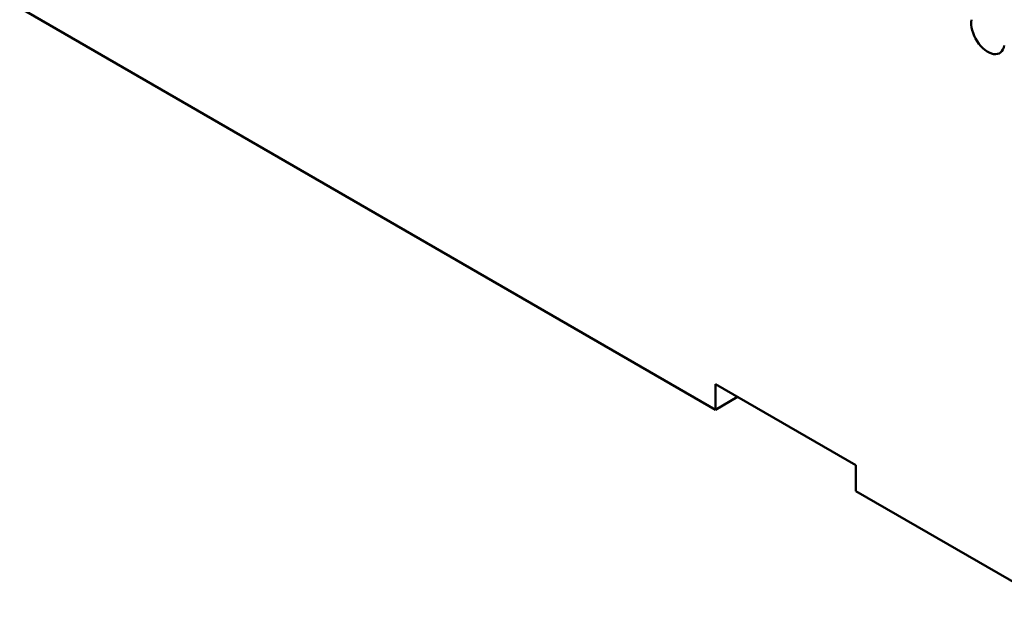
# Model space of a CAD drawing. Header units: millimetres. Extents: x 87 to 1148, y 108 to 697.
# Tile 6 of 24: x 282 to 345, y 462 to 499. Entities that reach past the tile are written whole.
import ezdxf

# ---------------------------------------------------------------- set-up
doc = ezdxf.new("R2010")
doc.units = ezdxf.units.MM
doc.layers.add('1', color=7, linetype='Continuous', true_color=0xffffff)

msp = doc.modelspace()

# ---------------------------------------------------------------- linework, layer by layer
at = {"layer": '1', "color": 4, "linetype": 'Continuous', "lineweight": 50}
for p, q in [((282.169, 500.046), (326.292, 474.571)), ((326.292, 476.204), (326.292, 474.571)), ((326.292, 476.204), (335.202, 471.06)), ((327.706, 475.388), (326.292, 474.571)), ((335.202, 469.427), (335.202, 471.06)), ((335.202, 469.427), (348.075, 461.995))]:
    msp.add_line(p, q, dxfattribs=at)
msp.add_ellipse((343.574, 498.478), major_axis=(-0.75, 1.299), ratio=0.57735, start_param=0.610865, end_param=3.752458, dxfattribs=at)

doc.saveas('drawing.dxf')
